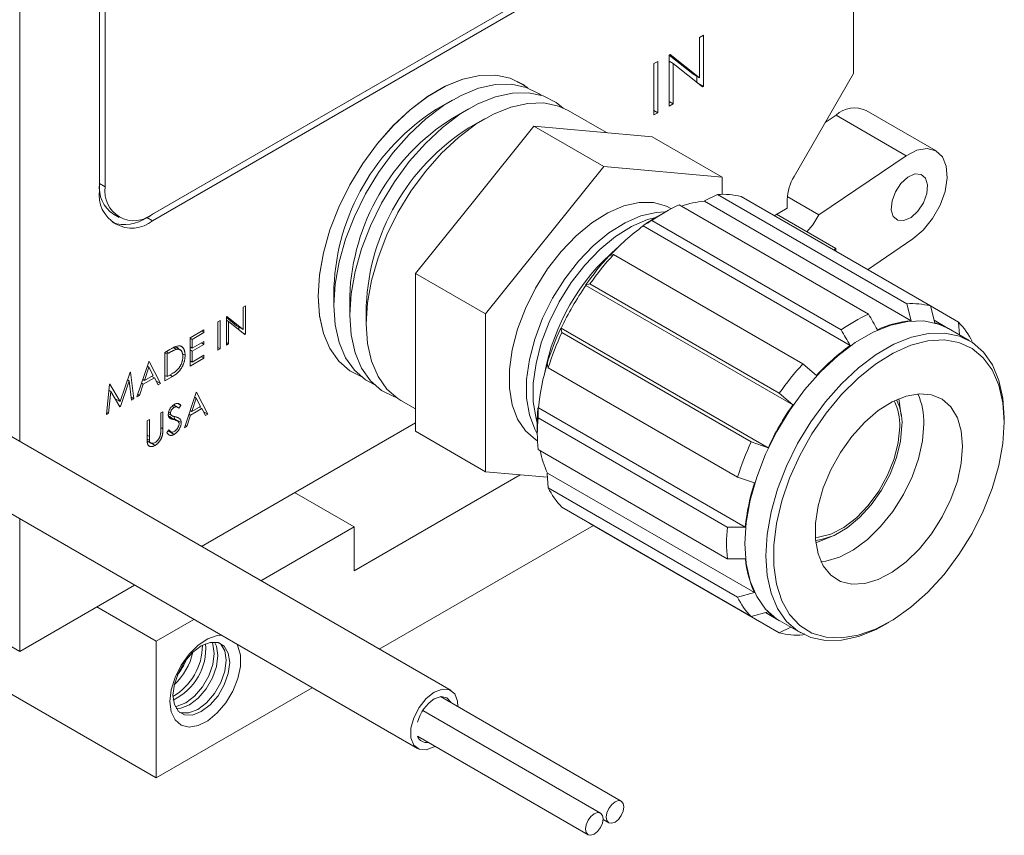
# Model space of a CAD drawing. Header units: inches. Extents: x 0.51 to 8.32, y 1.19 to 8.76.
# Tile 11 of 14: x 5.77 to 6.99, y 4.36 to 5.37. Entities that reach past the tile are written whole.
import ezdxf

# ---------------------------------------------------------------- set-up
doc = ezdxf.new("R2010")
doc.units = ezdxf.units.IN
doc.header["$MEASUREMENT"] = 0

msp = doc.modelspace()

# ---------------------------------------------------------------- linework, layer by layer
at = {"color": 7, "linetype": 'Continuous', "lineweight": 15}
for p, q in [((5.7681, 4.8452), (5.7681, 5.8757)), ((5.9265, 5.1239), (6.609, 5.5179)), ((5.9335, 5.128), (6.609, 5.5179)), ((5.9335, 5.1198), (6.616, 5.5138)), ((6.8061, 5.3029), (6.8061, 5.451)), ((5.8746, 5.4342), (5.8746, 5.162)), ((5.8675, 5.4301), (5.8675, 5.1579)), ((6.6193, 5.3508), (6.6144, 5.348)), ((6.6144, 5.348), (6.6144, 5.2978)), ((6.6193, 5.287), (6.6193, 5.3508)), ((6.5779, 5.3269), (6.5768, 5.3263)), ((6.5768, 5.3263), (6.5768, 5.2625)), ((6.6061, 5.3025), (6.5768, 5.3259)), ((6.6144, 5.2978), (6.5779, 5.3269)), ((6.5627, 5.3181), (6.5577, 5.3153)), ((6.5577, 5.3153), (6.5577, 5.2515)), ((6.5627, 5.2543), (6.5627, 5.3181)), ((6.5768, 5.3183), (6.5818, 5.3155)), ((6.5818, 5.3155), (6.6182, 5.2864)), ((6.5818, 5.2654), (6.5818, 5.3155)), ((6.6061, 5.3025), (6.6144, 5.2978)), ((6.6111, 5.2921), (6.6111, 5.2997)), ((6.8061, 5.3029), (6.7322, 5.175)), ((6.6123, 5.2911), (6.6193, 5.287)), ((6.6182, 5.2864), (6.6193, 5.287)), ((6.3066, 5.2699), (6.287, 5.2585)), ((6.3273, 5.2591), (6.3066, 5.2472)), ((6.5768, 5.2682), (6.5818, 5.2654)), ((6.5768, 5.2625), (6.5818, 5.2654)), ((6.4987, 5.2295), (6.4511, 5.257)), ((6.5577, 5.2572), (6.5627, 5.2543)), ((6.5577, 5.2515), (6.5627, 5.2543)), ((6.7845, 5.2512), (6.7709, 5.2419)), ((6.8717, 5.2008), (6.7845, 5.2512)), ((6.9092, 5.2067), (6.822, 5.2571)), ((6.3469, 5.2466), (6.3273, 5.2353)), ((6.3346, 5.1459), (6.4082, 5.2376)), ((6.4082, 5.2376), (6.4954, 5.1872)), ((6.4082, 5.2376), (6.4819, 5.231)), ((6.4819, 5.231), (6.5555, 5.2244)), ((6.5555, 5.2244), (6.6428, 5.1741)), ((6.8717, 5.2008), (6.7631, 5.1272)), ((6.3481, 5.004), (6.4954, 5.1872)), ((6.4954, 5.1872), (6.6428, 5.1741)), ((6.6428, 5.1741), (6.6428, 5.1527)), ((5.8746, 5.162), (5.8675, 5.1661)), ((6.6207, 5.1448), (6.6368, 5.1525)), ((6.6368, 5.1525), (6.8725, 5.0164)), ((6.9019, 5.0138), (6.6662, 5.1498)), ((6.7238, 5.1499), (6.7631, 5.1272)), ((6.2609, 5.0543), (6.3346, 5.1459)), ((6.8248, 5.0036), (6.5891, 5.1397)), ((6.6205, 5.1441), (6.6207, 5.1448)), ((6.6205, 5.1441), (6.8781, 4.9954)), ((6.7236, 5.1459), (6.7236, 5.1355)), ((5.8848, 5.128), (5.8919, 5.1239)), ((6.5721, 5.1309), (6.5614, 5.1247)), ((6.5793, 5.1349), (6.5788, 5.1351)), ((6.7073, 5.1261), (6.7236, 5.1355)), ((6.7842, 5.0851), (6.7102, 5.1278)), ((5.9265, 5.1239), (5.9335, 5.1198)), ((6.5445, 5.1133), (6.5445, 5.1138)), ((6.5445, 5.1133), (6.8021, 4.9645)), ((6.5552, 5.1201), (6.7909, 4.984)), ((6.8237, 5.0589), (6.88, 5.0971)), ((6.5074, 5.0778), (6.5021, 5.0763)), ((6.7431, 4.9417), (6.5074, 5.0778)), ((6.7813, 5.0834), (6.7842, 5.0851)), ((6.7842, 5.0851), (6.7842, 5.0817)), ((6.2609, 5.0543), (6.3481, 5.004)), ((6.2609, 4.9561), (6.2609, 5.0543)), ((6.4727, 5.0397), (6.4781, 5.0412)), ((6.473, 5.0394), (6.4727, 5.0397)), ((6.473, 5.0394), (6.7306, 4.8907)), ((6.4781, 5.0412), (6.7138, 4.9051)), ((6.1593, 5.0374), (6.1593, 5.0147)), ((6.0491, 5.0139), (6.0463, 5.0124)), ((6.0491, 4.9785), (6.0491, 5.0139)), ((6.179, 5.0261), (6.179, 5.0022)), ((6.1996, 5.0142), (6.1996, 4.9915)), ((6.8725, 5.0164), (6.8781, 4.9954)), ((6.0463, 5.0124), (6.0463, 4.9845)), ((6.3481, 4.8075), (6.3481, 5.004)), ((6.9075, 4.9928), (6.9019, 5.0138)), ((6.9019, 5.0138), (6.9369, 4.9936)), ((6.0176, 4.9958), (6.0149, 4.9942)), ((6.0149, 4.9942), (6.0149, 4.9587)), ((6.0176, 4.9603), (6.0176, 4.9958)), ((6.0261, 5.0006), (6.0255, 5.0003)), ((6.0255, 5.0003), (6.0255, 4.9649)), ((6.0381, 4.9892), (6.0255, 4.9993)), ((6.0255, 4.9959), (6.0282, 4.9943)), ((6.0463, 4.9845), (6.0261, 5.0006)), ((6.0282, 4.9943), (6.0485, 4.9781)), ((6.0282, 4.9665), (6.0282, 4.9943)), ((6.924, 4.9859), (6.9067, 4.9959)), ((6.9369, 4.9936), (6.9381, 4.9777)), ((5.9975, 4.9842), (5.9802, 4.9742)), ((5.983, 4.9721), (5.9975, 4.9806)), ((5.9944, 4.9824), (5.9975, 4.9806)), ((5.9975, 4.9806), (5.9975, 4.9842)), ((6.0381, 4.9892), (6.0463, 4.9845)), ((6.0408, 4.9842), (6.0408, 4.9876)), ((6.0452, 4.9808), (6.0491, 4.9785)), ((6.0485, 4.9781), (6.0491, 4.9785)), ((6.4431, 4.9807), (6.4417, 4.986)), ((6.4417, 4.986), (6.4422, 4.986)), ((6.6998, 4.8373), (6.4422, 4.986)), ((6.6788, 4.8446), (6.4431, 4.9807)), ((6.9504, 4.9706), (6.9245, 4.9856)), ((5.9802, 4.9742), (5.9802, 4.9388)), ((5.9802, 4.9737), (5.983, 4.9721)), ((5.983, 4.9612), (5.983, 4.9721)), ((5.9975, 4.9696), (5.983, 4.9612)), ((5.983, 4.9576), (5.9975, 4.966)), ((5.9944, 4.9678), (5.9975, 4.966)), ((5.9975, 4.966), (5.9975, 4.9696)), ((6.0255, 4.9681), (6.0282, 4.9665)), ((6.0255, 4.9649), (6.0282, 4.9665)), ((5.955, 4.9596), (5.9488, 4.956)), ((5.9488, 4.956), (5.9488, 4.9206)), ((5.9488, 4.9556), (5.9515, 4.954)), ((5.9505, 4.957), (5.9537, 4.9552)), ((5.9537, 4.9552), (5.9515, 4.954)), ((5.9515, 4.954), (5.9515, 4.9258)), ((5.9592, 4.9619), (5.9631, 4.9597)), ((5.9688, 4.9586), (5.9616, 4.9628)), ((5.9653, 4.9607), (5.965, 4.9627)), ((5.9707, 4.9542), (5.9739, 4.9524)), ((5.9802, 4.9628), (5.983, 4.9612)), ((5.9802, 4.9592), (5.983, 4.9576)), ((5.983, 4.944), (5.983, 4.9576)), ((6.0149, 4.9619), (6.0176, 4.9603)), ((6.0149, 4.9587), (6.0176, 4.9603)), ((6.2609, 4.8579), (6.2609, 4.9561)), ((6.3051, 4.5352), (5.5866, 4.95)), ((5.9287, 4.9444), (5.9141, 4.9006)), ((5.9291, 4.9447), (5.9287, 4.9444)), ((5.9432, 4.9174), (5.9291, 4.9447)), ((5.9802, 4.9388), (5.9975, 4.9487)), ((5.9802, 4.9456), (5.983, 4.944)), ((5.9975, 4.9524), (5.983, 4.944)), ((5.9944, 4.9506), (5.9975, 4.9487)), ((5.9975, 4.9487), (5.9975, 4.9524)), ((6.4248, 4.9423), (6.4261, 4.9369)), ((6.76, 4.9272), (6.7431, 4.9417)), ((5.9057, 4.9312), (5.8931, 4.8948)), ((5.9061, 4.9314), (5.9057, 4.9312)), ((5.9102, 4.8983), (5.9061, 4.9314)), ((5.9289, 4.9376), (5.9233, 4.9209)), ((5.9268, 4.9388), (5.9289, 4.9376)), ((5.9343, 4.9272), (5.9289, 4.9376)), ((6.4261, 4.9369), (6.6618, 4.8009)), ((5.88, 4.9163), (5.876, 4.8786)), ((5.8804, 4.9166), (5.88, 4.9163)), ((5.8931, 4.8948), (5.8804, 4.9166)), ((5.8934, 4.8886), (5.9045, 4.9205)), ((5.9024, 4.9217), (5.9045, 4.9205)), ((5.9045, 4.9205), (5.9074, 4.8967)), ((5.9171, 4.9023), (5.9218, 4.9164)), ((5.9198, 4.9176), (5.9218, 4.9164)), ((5.9213, 4.9221), (5.9233, 4.9209)), ((5.9218, 4.9164), (5.9357, 4.9244)), ((5.9233, 4.9209), (5.9343, 4.9272)), ((5.9326, 4.9262), (5.9357, 4.9244)), ((5.933, 4.926), (5.9328, 4.9264)), ((5.9357, 4.9244), (5.9403, 4.9157)), ((5.9377, 4.9206), (5.9432, 4.9174)), ((5.9403, 4.9157), (5.9432, 4.9174)), ((5.9488, 4.9274), (5.9515, 4.9258)), ((5.9488, 4.9206), (5.9583, 4.9261)), ((5.9515, 4.9258), (5.955, 4.9278)), ((5.9551, 4.9279), (5.9583, 4.9261)), ((5.8787, 4.8802), (5.8817, 4.9074)), ((5.8796, 4.9086), (5.8792, 4.9092)), ((5.8792, 4.9088), (5.8817, 4.9074)), ((5.8817, 4.9074), (5.8928, 4.8883)), ((5.9877, 4.906), (5.9732, 4.8622)), ((5.9881, 4.9063), (5.9877, 4.906)), ((6.0023, 4.879), (5.9881, 4.9063)), ((6.7138, 4.9051), (6.7306, 4.8907)), ((5.8869, 4.8983), (5.8931, 4.8948)), ((5.907, 4.9002), (5.9102, 4.8983)), ((5.9074, 4.8967), (5.9102, 4.8983)), ((5.9141, 4.9006), (5.9171, 4.9023)), ((5.9151, 4.9035), (5.9171, 4.9023)), ((5.9648, 4.8924), (5.9688, 4.8901)), ((5.9879, 4.8992), (5.9823, 4.8825)), ((5.9858, 4.9004), (5.9879, 4.8992)), ((5.9933, 4.8888), (5.9879, 4.8992)), ((6.2428, 4.8961), (6.2609, 4.8856)), ((6.8657, 4.8776), (6.8627, 4.8983)), ((5.876, 4.8786), (5.8787, 4.8802)), ((5.8763, 4.8816), (5.8787, 4.8802)), ((5.8922, 4.8894), (5.8934, 4.8886)), ((5.8928, 4.8883), (5.8934, 4.8886)), ((5.9464, 4.8822), (5.9436, 4.8806)), ((5.9436, 4.8806), (5.9436, 4.8594)), ((5.9464, 4.8608), (5.9464, 4.8822)), ((5.9532, 4.8797), (5.9579, 4.877)), ((5.9535, 4.8818), (5.9558, 4.8804)), ((5.9578, 4.889), (5.9603, 4.8875)), ((5.9646, 4.8877), (5.9597, 4.8906)), ((5.9663, 4.8864), (5.9688, 4.8901)), ((5.9788, 4.8792), (5.9808, 4.878)), ((5.9803, 4.8837), (5.9823, 4.8825)), ((5.9808, 4.878), (5.9947, 4.886)), ((5.9823, 4.8825), (5.9933, 4.8888)), ((5.9916, 4.8878), (5.9947, 4.886)), ((5.992, 4.8876), (5.9918, 4.888)), ((5.9947, 4.886), (5.9993, 4.8773)), ((5.9967, 4.8822), (6.0023, 4.879)), ((6.4134, 4.8869), (6.4139, 4.8871)), ((6.6715, 4.7384), (6.4139, 4.8871)), ((5.5449, 4.8778), (6.2634, 4.463)), ((5.9295, 4.8724), (5.9267, 4.8708)), ((5.9267, 4.8708), (5.9267, 4.8494)), ((5.9295, 4.8512), (5.9295, 4.8724)), ((5.9536, 4.876), (5.9598, 4.8724)), ((5.9643, 4.8707), (5.956, 4.8755)), ((5.961, 4.8734), (5.9603, 4.8763)), ((5.961, 4.8734), (5.9692, 4.8686)), ((5.9762, 4.8639), (5.9808, 4.878)), ((5.9944, 4.7146), (6.2609, 4.8684)), ((5.9993, 4.8773), (6.0023, 4.879)), ((6.6491, 4.7384), (6.4134, 4.8745)), ((6.9939, 4.869), (6.9939, 4.8745)), ((5.9537, 4.8596), (5.9511, 4.8563)), ((5.9528, 4.8584), (5.9604, 4.854)), ((5.9532, 4.859), (5.956, 4.8574)), ((5.9732, 4.8622), (5.9762, 4.8639)), ((5.9741, 4.8651), (5.9762, 4.8639)), ((6.2609, 4.8579), (6.3481, 4.8075)), ((6.4125, 4.8667), (6.4125, 4.8543)), ((5.9267, 4.8528), (5.9295, 4.8512)), ((5.9268, 4.8482), (5.9296, 4.8466)), ((5.9268, 4.8458), (5.9312, 4.8432)), ((5.9315, 4.8434), (5.9369, 4.8403)), ((6.4121, 4.8465), (6.4126, 4.8462)), ((6.6998, 4.8373), (6.6788, 4.8446)), ((6.4134, 4.8353), (6.6491, 4.6992)), ((6.4251, 4.8007), (6.3481, 4.8075)), ((6.4248, 4.8053), (6.4252, 4.8058)), ((6.6828, 4.6571), (6.4252, 4.8058)), ((6.1843, 4.6843), (6.3911, 4.8037)), ((6.4261, 4.7875), (6.4248, 4.8053)), ((6.6618, 4.8009), (6.6828, 4.7935)), ((6.1103, 4.7815), (6.1843, 4.7388)), ((6.6618, 4.6515), (6.4261, 4.7875)), ((6.4431, 4.7634), (6.6788, 4.6273)), ((5.7681, 4.5839), (5.7681, 4.749)), ((5.7681, 4.5839), (5.5071, 4.7345)), ((6.0684, 4.6718), (6.1843, 4.7388)), ((6.1843, 4.6843), (6.1843, 4.7388)), ((6.2157, 4.5868), (6.4824, 4.7407)), ((6.7138, 4.6071), (6.4781, 4.7432)), ((6.4781, 4.7432), (6.4781, 4.7432)), ((6.7592, 4.719), (6.7786, 4.7268)), ((5.4557, 4.7049), (5.938, 4.4265)), ((5.7681, 4.5839), (5.911, 4.6665)), ((6.6828, 4.6571), (6.6618, 4.6515)), ((5.864, 4.6393), (5.938, 4.5966)), ((5.938, 4.5966), (5.985, 4.6237)), ((6.6788, 4.6273), (6.6998, 4.633)), ((6.6967, 4.6322), (6.714, 4.6221)), ((6.7145, 4.6218), (6.7405, 4.6069)), ((6.7281, 4.614), (6.7138, 4.6071)), ((6.8455, 4.6173), (6.8502, 4.62)), ((6.7431, 4.6045), (6.7456, 4.6057)), ((5.938, 4.5966), (5.938, 4.4265)), ((5.938, 4.4265), (6.1324, 4.5387)), ((6.5171, 4.3976), (6.2919, 4.5276)), ((6.4912, 4.3826), (6.2699, 4.5103)), ((6.2635, 4.4783), (6.4757, 4.3558)), ((6.4944, 4.3749), (6.5016, 4.3707))]:
    msp.add_line(p, q, dxfattribs=at)
at = {"color": 8, "linetype": 'Continuous', "lineweight": 15}
msp.add_line((5.9436, 4.8624), (5.9464, 4.8608), dxfattribs=at)
at = {"color": 7, "linetype": 'Continuous', "lineweight": 15, "flags": 128}
for points in [[(6.4005, 5.2851), (6.395, 5.2892), (6.3789, 5.2971), (6.3607, 5.301), (6.3408, 5.3005), (6.3198, 5.2959), (6.298, 5.2871), (6.276, 5.2744), (6.2542, 5.258), (6.2332, 5.2384), (6.2134, 5.2159), (6.1952, 5.1911), (6.179, 5.1645), (6.1653, 5.1367), (6.1543, 5.1083), (6.1463, 5.08), (6.1414, 5.0524), (6.1397, 5.0261), (6.1414, 5.0017), (6.1463, 4.9797), (6.1543, 4.9607), (6.1653, 4.945), (6.179, 4.9331), (6.1932, 4.9258)], [(6.4006, 5.2851), (6.3951, 5.2891), (6.3789, 5.2971), (6.3607, 5.3009), (6.3409, 5.3005), (6.3199, 5.2959), (6.2981, 5.2871), (6.2761, 5.2744), (6.2543, 5.258), (6.2333, 5.2384), (6.2134, 5.2159), (6.1952, 5.1911), (6.1791, 5.1645), (6.1654, 5.1366), (6.1544, 5.1083), (6.1463, 5.08), (6.1414, 5.0523), (6.1398, 5.026)], [(6.4173, 5.276), (6.4147, 5.2778), (6.3985, 5.2858), (6.3803, 5.2896), (6.3605, 5.2892), (6.3394, 5.2846), (6.3177, 5.2758), (6.2957, 5.2631), (6.2739, 5.2467), (6.2528, 5.2271), (6.233, 5.2046), (6.2148, 5.1798), (6.1987, 5.1531), (6.1849, 5.1253), (6.1739, 5.097), (6.1659, 5.0687), (6.161, 5.041), (6.1593, 5.0147), (6.161, 4.9903), (6.1659, 4.9684), (6.1739, 4.9493), (6.1849, 4.9337), (6.1987, 4.9217), (6.2094, 4.9159)], [(6.4449, 5.2601), (6.436, 5.2671), (6.4198, 5.2752), (6.4015, 5.279), (6.3815, 5.2786), (6.3603, 5.2739), (6.3384, 5.2651), (6.3162, 5.2523), (6.2943, 5.2358), (6.2731, 5.216), (6.2531, 5.1934), (6.2348, 5.1684), (6.2186, 5.1416), (6.2048, 5.1136), (6.1937, 5.085), (6.1856, 5.0565), (6.1806, 5.0287), (6.179, 5.0022), (6.1806, 4.9777), (6.1856, 4.9555), (6.1937, 4.9364), (6.2048, 4.9206), (6.2186, 4.9086), (6.2348, 4.9006), (6.237, 4.8999)], [(6.4511, 5.257), (6.4388, 5.2625), (6.4206, 5.2664), (6.4008, 5.2659), (6.3797, 5.2613), (6.358, 5.2525), (6.3359, 5.2398), (6.3142, 5.2234), (6.2931, 5.2038), (6.2733, 5.1813), (6.2551, 5.1565), (6.239, 5.1299), (6.2252, 5.1021), (6.2142, 5.0737), (6.2062, 5.0454), (6.2013, 5.0178), (6.1996, 4.9915), (6.2013, 4.9671), (6.2062, 4.9451), (6.2142, 4.9261), (6.2252, 4.9104), (6.239, 4.8985), (6.2428, 4.8961)], [(6.88, 5.0971), (6.893, 5.1082), (6.9047, 5.1226), (6.914, 5.1391), (6.9203, 5.1564), (6.9229, 5.1731), (6.9217, 5.1879), (6.9169, 5.1995), (6.9086, 5.207), (6.8978, 5.2098), (6.8851, 5.2077), (6.8717, 5.2008)], [(6.8985, 5.1643), (6.896, 5.1728), (6.8905, 5.1775), (6.8827, 5.178), (6.8739, 5.174), (6.8653, 5.1662), (6.8584, 5.1558), (6.8542, 5.1444), (6.8532, 5.1336), (6.8557, 5.1252), (6.8612, 5.1204), (6.869, 5.12), (6.8778, 5.124), (6.8863, 5.1317), (6.8933, 5.1422), (6.8975, 5.1536), (6.8985, 5.1643)], [(6.5788, 5.1351), (6.5733, 5.1379), (6.5572, 5.1424), (6.5394, 5.1424), (6.5203, 5.1382), (6.5004, 5.1297), (6.4805, 5.1171), (6.4609, 5.101), (6.4424, 5.0817), (6.4254, 5.0598), (6.4104, 5.0359), (6.3978, 5.0106), (6.388, 4.9849), (6.3814, 4.9593), (6.378, 4.9346), (6.378, 4.9115), (6.3814, 4.8907), (6.388, 4.8728), (6.3978, 4.8582), (6.4104, 4.8475), (6.4121, 4.8465)], [(6.5717, 5.1307), (6.5606, 5.1302), (6.5415, 5.1259), (6.5217, 5.1174), (6.5017, 5.1049), (6.4821, 5.0888), (6.4636, 5.0694), (6.4466, 5.0475), (6.4316, 5.0236), (6.419, 4.9984), (6.4093, 4.9726), (6.4026, 4.947), (6.3992, 4.9223), (6.3992, 4.8992), (6.4026, 4.8784), (6.4093, 4.8605), (6.4125, 4.8548)], [(6.748, 5.1059), (6.7554, 5.1149), (6.7631, 5.1272)], [(6.5602, 5.124), (6.5497, 5.1212), (6.5299, 5.1126), (6.5099, 5.1001), (6.4904, 5.084), (6.4718, 5.0647), (6.4548, 5.0428), (6.4398, 5.0188), (6.4273, 4.9936), (6.4175, 4.9679), (6.4109, 4.9422), (6.4075, 4.9175), (6.4075, 4.8945), (6.4109, 4.8737), (6.4125, 4.8681)], [(6.1398, 5.026), (6.1414, 5.0016), (6.1463, 4.9797), (6.1544, 4.9607), (6.1654, 4.945), (6.1791, 4.933), (6.1932, 4.9258)], [(6.7145, 4.6218), (6.7107, 4.6242), (6.6968, 4.6363), (6.6857, 4.6521), (6.6776, 4.6713), (6.6727, 4.6934), (6.671, 4.718), (6.6727, 4.7445), (6.6776, 4.7723), (6.6857, 4.8009), (6.6968, 4.8295), (6.7107, 4.8575), (6.7269, 4.8843), (6.7453, 4.9093), (6.7653, 4.932), (6.7865, 4.9518), (6.8084, 4.9683), (6.8306, 4.9811), (6.8526, 4.99), (6.8738, 4.9946), (6.8938, 4.9951), (6.9121, 4.9912), (6.9245, 4.9856)], [(6.8455, 4.6173), (6.8344, 4.6113), (6.8124, 4.6025), (6.7912, 4.5978), (6.7712, 4.5974), (6.7529, 4.6012), (6.7366, 4.6093), (6.7228, 4.6213), (6.7117, 4.6371), (6.7036, 4.6563), (6.6986, 4.6784), (6.697, 4.703), (6.6986, 4.7295), (6.7036, 4.7574), (6.7117, 4.7859), (6.7228, 4.8145), (6.7366, 4.8425), (6.7529, 4.8694), (6.7712, 4.8944), (6.7912, 4.917), (6.8124, 4.9368), (6.8344, 4.9533), (6.8566, 4.9661), (6.8785, 4.975), (6.8997, 4.9797), (6.9197, 4.9801), (6.938, 4.9763), (6.9543, 4.9682), (6.9681, 4.9562), (6.9792, 4.9404), (6.9873, 4.9212), (6.9923, 4.8991), (6.9939, 4.8745), (6.9939, 4.8745)], [(6.9939, 4.869), (6.9923, 4.8934), (6.9872, 4.9152), (6.979, 4.9341), (6.9678, 4.9494), (6.9538, 4.961), (6.9373, 4.9684), (6.9189, 4.9715), (6.8988, 4.9703), (6.8775, 4.9648), (6.8557, 4.9551), (6.8337, 4.9414), (6.8121, 4.9241), (6.7914, 4.9036), (6.772, 4.8803), (6.7545, 4.8547), (6.7392, 4.8276), (6.7266, 4.7995), (6.7168, 4.7711), (6.7102, 4.743), (6.7068, 4.716), (6.7068, 4.6906), (6.7102, 4.6674), (6.7168, 4.647), (6.7266, 4.6298), (6.7392, 4.6163), (6.7545, 4.6068), (6.772, 4.6015), (6.7914, 4.6006), (6.8121, 4.6039), (6.8337, 4.6116), (6.8557, 4.6233), (6.8775, 4.6388), (6.8988, 4.6578), (6.9189, 4.6798), (6.9373, 4.7043), (6.9538, 4.7307), (6.9678, 4.7584), (6.979, 4.7867), (6.9872, 4.8151), (6.9923, 4.8427), (6.9939, 4.869)], [(6.9421, 4.8391), (6.9404, 4.8582), (6.9355, 4.8747), (6.9275, 4.8881), (6.9167, 4.8977), (6.9035, 4.9033), (6.8884, 4.9046), (6.8718, 4.9017), (6.8545, 4.8946), (6.8371, 4.8835), (6.8201, 4.869), (6.8042, 4.8514), (6.79, 4.8315), (6.7779, 4.8099), (6.7685, 4.7875), (6.762, 4.765), (6.7587, 4.7433), (6.7587, 4.7231), (6.762, 4.7052), (6.7685, 4.6902), (6.7779, 4.6787), (6.79, 4.671), (6.8042, 4.6676), (6.8201, 4.6684), (6.8371, 4.6734), (6.8545, 4.6825), (6.8718, 4.6954), (6.8884, 4.7115), (6.9035, 4.7303), (6.9167, 4.7512), (6.9275, 4.7733), (6.9355, 4.7958), (6.9404, 4.818), (6.9421, 4.8391)], [(6.4134, 4.8745), (6.4134, 4.8855), (6.4134, 4.8869)], [(6.7657, 4.6954), (6.7718, 4.6962), (6.7888, 4.7013), (6.8062, 4.7104), (6.8235, 4.7233), (6.84, 4.7394), (6.8552, 4.7582), (6.8684, 4.7791), (6.8792, 4.8012), (6.8872, 4.8237), (6.8921, 4.8459), (6.8938, 4.867)], [(6.7585, 4.7256), (6.7628, 4.726), (6.7781, 4.7299), (6.7941, 4.7381), (6.8098, 4.7501), (6.8246, 4.7655), (6.8377, 4.7834), (6.8487, 4.8031), (6.8569, 4.8236), (6.862, 4.844), (6.8637, 4.8632)], [(6.7588, 4.7221), (6.7664, 4.7231), (6.7821, 4.7283), (6.7981, 4.7375), (6.8137, 4.7504), (6.8283, 4.7663), (6.8412, 4.7846), (6.8519, 4.8045), (6.8599, 4.8251), (6.8649, 4.8455), (6.8665, 4.8649)], [(5.9551, 4.5214), (5.9567, 4.5361), (5.9615, 4.5516), (5.9691, 4.5668), (5.979, 4.5805), (5.9903, 4.5917), (6.0023, 4.5996), (6.0141, 4.6035), (6.0193, 4.604)], [(6.0387, 4.5928), (6.0398, 4.5906), (6.0431, 4.5791), (6.0431, 4.5652), (6.0398, 4.55), (6.0336, 4.5345), (6.0248, 4.5199), (6.0141, 4.5074), (6.0023, 4.4977), (5.9903, 4.4917), (5.979, 4.4898), (5.9691, 4.4922), (5.9615, 4.4986), (5.9567, 4.5086), (5.9551, 4.5214), (5.9551, 4.5214)], [(6.0295, 4.5703), (6.0278, 4.5566), (6.0228, 4.5424), (6.015, 4.5288), (6.0051, 4.5173), (5.9942, 4.509), (5.9833, 4.5047), (5.9734, 4.5048), (5.9656, 4.5093), (5.9606, 4.5178), (5.9588, 4.5294), (5.9606, 4.543), (5.9656, 4.5573), (5.9734, 4.5709), (5.9833, 4.5824), (5.9942, 4.5907), (6.0051, 4.595), (6.015, 4.5949), (6.0228, 4.5904), (6.0278, 4.5819), (6.0295, 4.5703)], [(5.9615, 4.5154), (5.964, 4.5158), (5.9749, 4.5201), (5.9858, 4.5284), (5.9957, 4.5399), (6.0035, 4.5535), (6.0085, 4.5678), (6.0103, 4.5814), (6.0085, 4.593), (6.0076, 4.5954)], [(5.967, 4.508), (5.9689, 4.5074), (5.9787, 4.5073), (5.9897, 4.5116), (6.0006, 4.5199), (6.0104, 4.5314), (6.0183, 4.545), (6.0233, 4.5593), (6.025, 4.5729), (6.0233, 4.5845), (6.0183, 4.593), (6.0168, 4.5943)], [(6.0107, 4.5955), (6.0131, 4.5904), (6.0148, 4.5788)], [(6.0148, 4.5788), (6.0131, 4.5651), (6.0081, 4.5509), (6.0002, 4.5373), (5.9904, 4.5258), (5.9794, 4.5175), (5.9685, 4.5132), (5.9629, 4.5127)], [(6.2842, 4.5331), (6.2943, 4.5369), (6.3032, 4.5361), (6.3098, 4.5309), (6.3133, 4.5218), (6.3137, 4.515)], [(6.2852, 4.4657), (6.2842, 4.4651), (6.2742, 4.4613), (6.2653, 4.4621), (6.2587, 4.4674), (6.2552, 4.4765), (6.2552, 4.4883), (6.2587, 4.5014), (6.2653, 4.5143), (6.2742, 4.5253), (6.2842, 4.5331), (6.2842, 4.5331)], [(6.2842, 4.5247), (6.2927, 4.5277), (6.2999, 4.5263), (6.3047, 4.5207), (6.305, 4.52)], [(6.5093, 4.3968), (6.5135, 4.3983), (6.5171, 4.3976), (6.5195, 4.3948), (6.5203, 4.3905), (6.5195, 4.3851), (6.5171, 4.3797), (6.5135, 4.3749), (6.5093, 4.3715), (6.5051, 4.37), (6.5016, 4.3707), (6.4992, 4.3735), (6.4984, 4.3778), (6.4992, 4.3831), (6.5016, 4.3886), (6.5051, 4.3934), (6.5093, 4.3968)], [(6.4834, 4.3818), (6.4876, 4.3833), (6.4912, 4.3826), (6.4935, 4.3799), (6.4944, 4.3755), (6.4935, 4.3702), (6.4912, 4.3647), (6.4876, 4.3599), (6.4834, 4.3565), (6.4792, 4.3551), (6.4757, 4.3558), (6.4733, 4.3585), (6.4725, 4.3628), (6.4733, 4.3682), (6.4757, 4.3737), (6.4792, 4.3784), (6.4834, 4.3818)]]:
    msp.add_lwpolyline(points, dxfattribs=at)
at = {"color": 7, "linetype": 'Continuous', "lineweight": 15}
for centre, radius, start, end in [((6.8076, 5.2262), 0.034, 65.1035, 132.7403), ((6.4341, 5.0262), 0.275, 122.3384, 177.6669), ((6.4537, 5.0149), 0.275, 122.3384, 177.6669), ((6.4744, 5.003), 0.275, 122.3384, 177.6669), ((6.7837, 5.1439), 0.0601, 148.8563, 178.0435), ((5.9072, 5.1611), 0.04, 172.7453, 235.9426), ((5.9105, 5.1562), 0.0364, 170.786, 309.2033), ((5.9078, 5.1514), 0.0408, 170.786, 309.2033), ((6.6435, 5.0614), 0.0913, 75.5855, 94.1955), ((6.678, 4.9465), 0.2126, 114.7086, 125.2861), ((6.6306, 5.025), 0.1195, 94.8448, 108.9141), ((6.6695, 4.938), 0.2157, 120.0792, 125.4326), ((5.8985, 5.1637), 0.0486, 251.9605, 305.0502), ((6.7053, 4.8895), 0.2756, 125.7059, 137.4213), ((6.6869, 4.8803), 0.2699, 130.4858, 169.5196), ((6.7517, 4.8456), 0.3399, 137.2478, 145.1631), ((6.7762, 4.8316), 0.3644, 137.5148, 144.8961), ((6.7701, 4.8322), 0.3622, 145.1195, 154.8805), ((6.8792, 4.9254), 0.0913, 75.5855, 94.1955), ((6.9137, 4.8105), 0.2126, 114.7086, 125.2861), ((6.8899, 4.8673), 0.1287, 95.2463, 114.7453), ((6.8884, 4.924), 0.0714, 60.0639, 74.4946), ((6.8717, 4.9297), 0.0913, 25.7968, 44.4045), ((6.7494, 4.8415), 0.3399, 154.8369, 162.7517), ((6.7737, 4.8273), 0.3644, 155.1038, 162.4848), ((6.9629, 4.7407), 0.2756, 125.7059, 137.4213), ((6.6882, 4.8597), 0.2757, 162.5783, 174.2924), ((7.0119, 4.6956), 0.3644, 137.5148, 144.8961), ((6.8096, 4.8698), 0.0842, 358.0707, 24.3244), ((6.7992, 4.866), 0.0646, 357.5365, 27.2812), ((6.7983, 4.8675), 0.0683, 357.756, 25.7084), ((6.6282, 4.8664), 0.2158, 174.5654, 179.9259), ((7.0277, 4.6835), 0.3622, 145.1195, 154.8805), ((6.6251, 4.8549), 0.2126, 174.7121, 185.2879), ((7.0094, 4.6912), 0.3644, 155.1038, 162.4848), ((6.5334, 4.8567), 0.1196, 191.0786, 205.148), ((6.9458, 4.711), 0.2757, 162.5783, 174.2924), ((6.5083, 4.8273), 0.0913, 205.7968, 224.4044), ((6.8608, 4.7188), 0.2126, 174.7121, 185.2879), ((6.7997, 4.711), 0.1287, 185.2511, 204.7466), ((6.744, 4.6912), 0.0913, 205.7968, 224.4044), ((6.7497, 4.6837), 0.0712, 225.4774, 239.959), ((6.7365, 4.6955), 0.0913, 255.5855, 274.1955), ((5.9217, 4.5917), 0.0739, 300.2352, 359.7702), ((5.9284, 4.5878), 0.0714, 295.555, 4.4504), ((5.9048, 4.6014), 0.0811, 313.242, 346.7634), ((5.8964, 4.6063), 0.0855, 322.4346, 337.5708), ((6.3112, 4.4833), 0.0494, 123.0772, 165.1287), ((6.2745, 4.4823), 0.0118, 200.1485, 279.8571)]:
    msp.add_arc(centre, radius, start, end, dxfattribs=at)
for points, knots in [([(6.5445, 5.1138), (6.5449, 5.1141), (6.5484, 5.1161), (6.552, 5.1182), (6.5552, 5.1201)], [0, 0, 0, 0, 0.110273, 1, 1, 1, 1]), ([(6.836, 4.9841), (6.8341, 4.9874), (6.8304, 4.9939), (6.8267, 5.0004), (6.8248, 5.0036)], [0, 0, 0, 0, 0.50628, 1, 1, 1, 1]), ([(6.7909, 4.984), (6.7927, 4.9808), (6.7964, 4.9743), (6.8002, 4.9678), (6.8021, 4.9645)], [0, 0, 0, 0, 0.49372, 1, 1, 1, 1]), ([(5.9631, 4.9597), (5.9626, 4.9595), (5.9617, 4.9593), (5.9604, 4.9587), (5.9593, 4.9582), (5.958, 4.9576), (5.9562, 4.9566), (5.9547, 4.9558), (5.9537, 4.9552)], [0, 0, 0, 0, 0.179285, 0.286583, 0.405111, 0.535593, 0.67819, 1, 1, 1, 1]), ([(5.9647, 4.9639), (5.9641, 4.9638), (5.9632, 4.9636), (5.9619, 4.9631), (5.9607, 4.9626), (5.9594, 4.962), (5.9575, 4.961), (5.956, 4.9602), (5.955, 4.9596)], [0, 0, 0, 0, 0.18423, 0.292169, 0.410633, 0.541156, 0.682594, 1, 1, 1, 1]), ([(5.9712, 4.9508), (5.9712, 4.9516), (5.9711, 4.9528), (5.9709, 4.9542), (5.9707, 4.9552), (5.9704, 4.9561), (5.97, 4.9569), (5.9696, 4.9576), (5.9691, 4.9582), (5.9685, 4.9587), (5.9679, 4.9592), (5.9672, 4.9595), (5.9665, 4.9598), (5.9657, 4.9599), (5.9646, 4.9599), (5.9637, 4.9598), (5.9631, 4.9597)], [0, 0, 0, 0, 0.137813, 0.203226, 0.267174, 0.330024, 0.391794, 0.453084, 0.514334, 0.575, 0.634865, 0.694116, 0.753442, 0.813126, 0.87408, 1, 1, 1, 1]), ([(5.9739, 4.9524), (5.9739, 4.9534), (5.9739, 4.9548), (5.9736, 4.9566), (5.9733, 4.9578), (5.973, 4.9589), (5.9726, 4.9599), (5.9721, 4.9608), (5.9715, 4.9616), (5.9709, 4.9623), (5.9702, 4.9629), (5.9694, 4.9634), (5.9686, 4.9637), (5.9677, 4.964), (5.9664, 4.9641), (5.9654, 4.9641), (5.9647, 4.9639)], [0, 0, 0, 0, 0.139466, 0.206349, 0.271441, 0.334996, 0.397655, 0.459593, 0.521506, 0.582395, 0.642353, 0.701298, 0.760125, 0.818845, 0.878306, 1, 1, 1, 1]), ([(5.9583, 4.9261), (5.9591, 4.9266), (5.9604, 4.9274), (5.9621, 4.9285), (5.9632, 4.9294), (5.9643, 4.9303), (5.9652, 4.9312), (5.9661, 4.9321), (5.967, 4.933), (5.9677, 4.934), (5.9684, 4.935), (5.9691, 4.936), (5.9698, 4.9371), (5.9704, 4.9382), (5.971, 4.9394), (5.9715, 4.9406), (5.972, 4.9419), (5.9725, 4.9432), (5.9729, 4.9445), (5.9732, 4.9458), (5.9735, 4.9471), (5.9737, 4.9484), (5.9739, 4.9502), (5.9739, 4.9515), (5.9739, 4.9524)], [0, 0, 0, 0, 0.106928, 0.156011, 0.202185, 0.245558, 0.286533, 0.325147, 0.361673, 0.397287, 0.433066, 0.468805, 0.505262, 0.541925, 0.57988, 0.618417, 0.658386, 0.69892, 0.739756, 0.781177, 0.822976, 0.865705, 0.909193, 1, 1, 1, 1]), ([(5.9638, 4.9338), (5.9644, 4.9343), (5.9652, 4.9352), (5.9662, 4.9364), (5.9669, 4.9374), (5.9675, 4.9383), (5.9681, 4.9394), (5.9687, 4.9404), (5.9692, 4.9415), (5.9697, 4.9427), (5.9701, 4.9438), (5.9704, 4.9449), (5.9707, 4.9461), (5.9709, 4.9473), (5.9711, 4.9489), (5.9712, 4.95), (5.9712, 4.9508)], [0, 0, 0, 0, 0.123338, 0.183125, 0.241783, 0.300579, 0.35968, 0.418882, 0.479531, 0.540851, 0.602303, 0.664463, 0.727806, 0.792895, 0.859672, 1, 1, 1, 1]), ([(5.955, 4.9278), (5.956, 4.9284), (5.9574, 4.9292), (5.9592, 4.9304), (5.9604, 4.9311), (5.9614, 4.9319), (5.9625, 4.9327), (5.9633, 4.9334), (5.9638, 4.9338)], [0, 0, 0, 0, 0.330628, 0.475549, 0.606746, 0.725024, 0.829742, 1, 1, 1, 1]), ([(5.9606, 4.8913), (5.96, 4.8909), (5.959, 4.8902), (5.9577, 4.889), (5.9568, 4.888), (5.956, 4.887), (5.9552, 4.8858), (5.9546, 4.8847), (5.954, 4.8835), (5.9536, 4.8822), (5.9532, 4.8806), (5.9531, 4.8794), (5.9531, 4.8787)], [0, 0, 0, 0, 0.173453, 0.258981, 0.344477, 0.428624, 0.510285, 0.591203, 0.672539, 0.75372, 0.83422, 1, 1, 1, 1]), ([(5.9688, 4.8901), (5.9685, 4.8904), (5.968, 4.8909), (5.9673, 4.8914), (5.9668, 4.8917), (5.9662, 4.892), (5.9658, 4.8922), (5.9653, 4.8924), (5.9646, 4.8925), (5.9638, 4.8925), (5.9624, 4.8922), (5.9614, 4.8917), (5.9606, 4.8913)], [0, 0, 0, 0, 0.171287, 0.249314, 0.322873, 0.391692, 0.456396, 0.516354, 0.573206, 0.68117, 0.786748, 1, 1, 1, 1]), ([(5.9558, 4.8804), (5.9558, 4.881), (5.956, 4.882), (5.9565, 4.8834), (5.9571, 4.8844), (5.9578, 4.8853), (5.9588, 4.8865), (5.9597, 4.8872), (5.9603, 4.8875)], [0, 0, 0, 0, 0.234105, 0.349644, 0.471586, 0.597629, 0.724097, 1, 1, 1, 1]), ([(5.9579, 4.877), (5.9575, 4.8772), (5.957, 4.8775), (5.9565, 4.878), (5.9563, 4.8784), (5.9561, 4.8789), (5.9559, 4.8795), (5.9558, 4.88), (5.9558, 4.8804)], [0, 0, 0, 0, 0.313927, 0.446588, 0.565884, 0.677061, 0.785254, 1, 1, 1, 1]), ([(5.9603, 4.8875), (5.9608, 4.8878), (5.9616, 4.8881), (5.9625, 4.8883), (5.9631, 4.8883), (5.9635, 4.8882), (5.9639, 4.8881), (5.9643, 4.888), (5.9646, 4.8877), (5.965, 4.8875), (5.9656, 4.8871), (5.966, 4.8867), (5.9663, 4.8864)], [0, 0, 0, 0, 0.200408, 0.298802, 0.39856, 0.451527, 0.511449, 0.576801, 0.647817, 0.725816, 0.810371, 1, 1, 1, 1]), ([(5.9531, 4.8787), (5.9531, 4.8782), (5.9531, 4.8775), (5.9533, 4.8767), (5.9535, 4.8761), (5.9537, 4.8756), (5.9542, 4.8749), (5.9545, 4.8745), (5.9548, 4.8743)], [0, 0, 0, 0, 0.244606, 0.366278, 0.487333, 0.611736, 0.737441, 1, 1, 1, 1]), ([(5.9535, 4.8765), (5.954, 4.8764), (5.9549, 4.8762), (5.9556, 4.8757), (5.9559, 4.8754)], [0, 0, 0, 0, 0.519553, 1, 1, 1, 1]), ([(5.9548, 4.8743), (5.955, 4.8741), (5.9554, 4.8739), (5.956, 4.8736), (5.9566, 4.8733), (5.9573, 4.8731), (5.9583, 4.8728), (5.9592, 4.8725), (5.9598, 4.8724)], [0, 0, 0, 0, 0.154169, 0.25448, 0.371643, 0.504432, 0.652918, 1, 1, 1, 1]), ([(5.962, 4.8759), (5.9615, 4.876), (5.9607, 4.8762), (5.9598, 4.8764), (5.9592, 4.8766), (5.9588, 4.8767), (5.9583, 4.8768), (5.958, 4.8769), (5.9579, 4.877)], [0, 0, 0, 0, 0.375062, 0.531211, 0.666498, 0.781906, 0.875048, 1, 1, 1, 1]), ([(5.9598, 4.8724), (5.9605, 4.8722), (5.9614, 4.872), (5.9625, 4.8716), (5.9632, 4.8713), (5.9639, 4.871), (5.9646, 4.8706), (5.9651, 4.8702), (5.9654, 4.8699)], [0, 0, 0, 0, 0.311864, 0.451624, 0.581074, 0.700802, 0.81047, 1, 1, 1, 1]), ([(5.9604, 4.854), (5.961, 4.8543), (5.9619, 4.8549), (5.963, 4.8558), (5.9638, 4.8566), (5.9646, 4.8575), (5.9653, 4.8584), (5.966, 4.8594), (5.9667, 4.8604), (5.9673, 4.8615), (5.9678, 4.8625), (5.9682, 4.8636), (5.9686, 4.8646), (5.9689, 4.8656), (5.9691, 4.867), (5.9692, 4.868), (5.9692, 4.8686)], [0, 0, 0, 0, 0.131741, 0.195337, 0.257813, 0.319762, 0.382419, 0.446046, 0.511331, 0.576499, 0.638854, 0.699886, 0.759744, 0.81908, 0.878225, 1, 1, 1, 1]), ([(5.9665, 4.8671), (5.9665, 4.8666), (5.9664, 4.8657), (5.966, 4.8646), (5.9657, 4.8637), (5.9653, 4.8628), (5.9648, 4.8619), (5.9642, 4.861), (5.9635, 4.8602), (5.9628, 4.8594), (5.9618, 4.8585), (5.961, 4.8579), (5.9604, 4.8576)], [0, 0, 0, 0, 0.150665, 0.227284, 0.306018, 0.386166, 0.467334, 0.551657, 0.639844, 0.729912, 0.81907, 1, 1, 1, 1]), ([(5.9692, 4.8686), (5.9692, 4.8695), (5.969, 4.8708), (5.9684, 4.8722), (5.9678, 4.873), (5.9672, 4.8735), (5.9667, 4.8739), (5.9661, 4.8743), (5.9655, 4.8747), (5.9647, 4.875), (5.9636, 4.8755), (5.9626, 4.8757), (5.962, 4.8759)], [0, 0, 0, 0, 0.18546, 0.283652, 0.388732, 0.445767, 0.508091, 0.575665, 0.648679, 0.727604, 0.812227, 1, 1, 1, 1]), ([(5.9654, 4.8699), (5.9657, 4.8696), (5.9663, 4.8688), (5.9665, 4.8677), (5.9665, 4.8671)], [0, 0, 0, 0, 0.522842, 1, 1, 1, 1]), ([(5.9369, 4.8403), (5.9374, 4.8407), (5.9382, 4.8412), (5.9392, 4.842), (5.9399, 4.8426), (5.9406, 4.8433), (5.9413, 4.8441), (5.9419, 4.8449), (5.9425, 4.8458), (5.9431, 4.8466), (5.9436, 4.8475), (5.944, 4.8484), (5.9445, 4.8492), (5.9448, 4.8501), (5.9451, 4.851), (5.9454, 4.8518), (5.9456, 4.8527), (5.9458, 4.8535), (5.946, 4.8545), (5.9461, 4.8554), (5.9462, 4.8564), (5.9463, 4.8574), (5.9464, 4.8589), (5.9464, 4.86), (5.9464, 4.8608)], [0, 0, 0, 0, 0.087786, 0.129629, 0.170539, 0.210912, 0.251398, 0.291567, 0.332021, 0.372355, 0.411619, 0.449515, 0.487208, 0.523705, 0.559991, 0.596142, 0.632114, 0.669511, 0.709517, 0.751508, 0.796008, 0.843022, 0.892941, 1, 1, 1, 1]), ([(5.9436, 4.8594), (5.9436, 4.8587), (5.9436, 4.8578), (5.9436, 4.8567), (5.9436, 4.8559), (5.9435, 4.8552), (5.9435, 4.8545), (5.9434, 4.854), (5.9433, 4.8537)], [0, 0, 0, 0, 0.344436, 0.493598, 0.626189, 0.742198, 0.844379, 1, 1, 1, 1]), ([(5.9511, 4.8563), (5.9514, 4.8558), (5.9519, 4.8552), (5.9526, 4.8544), (5.9531, 4.8539), (5.9537, 4.8535), (5.9542, 4.8532), (5.9548, 4.8529), (5.9553, 4.8528), (5.9559, 4.8527), (5.9565, 4.8527), (5.9571, 4.8527), (5.9578, 4.8528), (5.9584, 4.853), (5.9593, 4.8534), (5.96, 4.8537), (5.9604, 4.854)], [0, 0, 0, 0, 0.160389, 0.234627, 0.304962, 0.372025, 0.435706, 0.496296, 0.554178, 0.610759, 0.666206, 0.72128, 0.775841, 0.830822, 0.886304, 1, 1, 1, 1]), ([(5.9604, 4.8576), (5.9598, 4.8572), (5.9589, 4.8569), (5.9577, 4.8568), (5.9568, 4.857), (5.956, 4.8573), (5.9549, 4.8581), (5.9542, 4.859), (5.9537, 4.8596)], [0, 0, 0, 0, 0.213103, 0.322567, 0.437678, 0.561453, 0.695354, 1, 1, 1, 1]), ([(5.9267, 4.8494), (5.9267, 4.8486), (5.9267, 4.8474), (5.9268, 4.8459), (5.9268, 4.845), (5.9269, 4.8441), (5.927, 4.8432), (5.9272, 4.8426), (5.9273, 4.8423)], [0, 0, 0, 0, 0.331635, 0.476313, 0.60789, 0.725665, 0.830535, 1, 1, 1, 1]), ([(5.9273, 4.8423), (5.9274, 4.8418), (5.9277, 4.8412), (5.9281, 4.8404), (5.9286, 4.84), (5.929, 4.8396), (5.9295, 4.8392), (5.9301, 4.839), (5.9307, 4.8388), (5.9314, 4.8387), (5.932, 4.8387), (5.9328, 4.8388), (5.9335, 4.8389), (5.9343, 4.8392), (5.9354, 4.8396), (5.9363, 4.84), (5.9369, 4.8403)], [0, 0, 0, 0, 0.119896, 0.178913, 0.237002, 0.295709, 0.355105, 0.415284, 0.47703, 0.539392, 0.601924, 0.664582, 0.728627, 0.793683, 0.860356, 1, 1, 1, 1]), ([(5.9296, 4.8466), (5.9296, 4.8467), (5.9295, 4.8471), (5.9295, 4.8476), (5.9295, 4.8482), (5.9295, 4.8488), (5.9295, 4.8498), (5.9295, 4.8506), (5.9295, 4.8512)], [0, 0, 0, 0, 0.137626, 0.234023, 0.349962, 0.483901, 0.637395, 1, 1, 1, 1]), ([(5.9367, 4.8439), (5.9361, 4.8435), (5.9352, 4.8432), (5.9341, 4.8429), (5.9332, 4.8428), (5.9324, 4.8428), (5.9317, 4.843), (5.9311, 4.8433), (5.9306, 4.8437), (5.9303, 4.8442), (5.9298, 4.8451), (5.9297, 4.846), (5.9296, 4.8466)], [0, 0, 0, 0, 0.173832, 0.263125, 0.355661, 0.446096, 0.529932, 0.608116, 0.681865, 0.755567, 0.832234, 1, 1, 1, 1]), ([(5.9433, 4.8537), (5.9432, 4.853), (5.9429, 4.852), (5.9424, 4.8507), (5.942, 4.8497), (5.9415, 4.8488), (5.9409, 4.8479), (5.9403, 4.8471), (5.9396, 4.8463), (5.9389, 4.8456), (5.938, 4.8447), (5.9372, 4.8442), (5.9367, 4.8439)], [0, 0, 0, 0, 0.176207, 0.260678, 0.342217, 0.422849, 0.503634, 0.58472, 0.668472, 0.752238, 0.834697, 1, 1, 1, 1]), ([(6.6715, 4.7384), (6.6677, 4.7384), (6.6602, 4.7384), (6.6528, 4.7384), (6.6491, 4.7384)], [0, 0, 0, 0, 0.50628, 1, 1, 1, 1]), ([(6.6491, 4.6992), (6.6528, 4.6992), (6.6602, 4.6992), (6.6677, 4.6992), (6.6715, 4.6992)], [0, 0, 0, 0, 0.49372, 1, 1, 1, 1])]:
    msp.add_open_spline(points, degree=3, knots=knots, dxfattribs=at)

doc.saveas('drawing.dxf')
